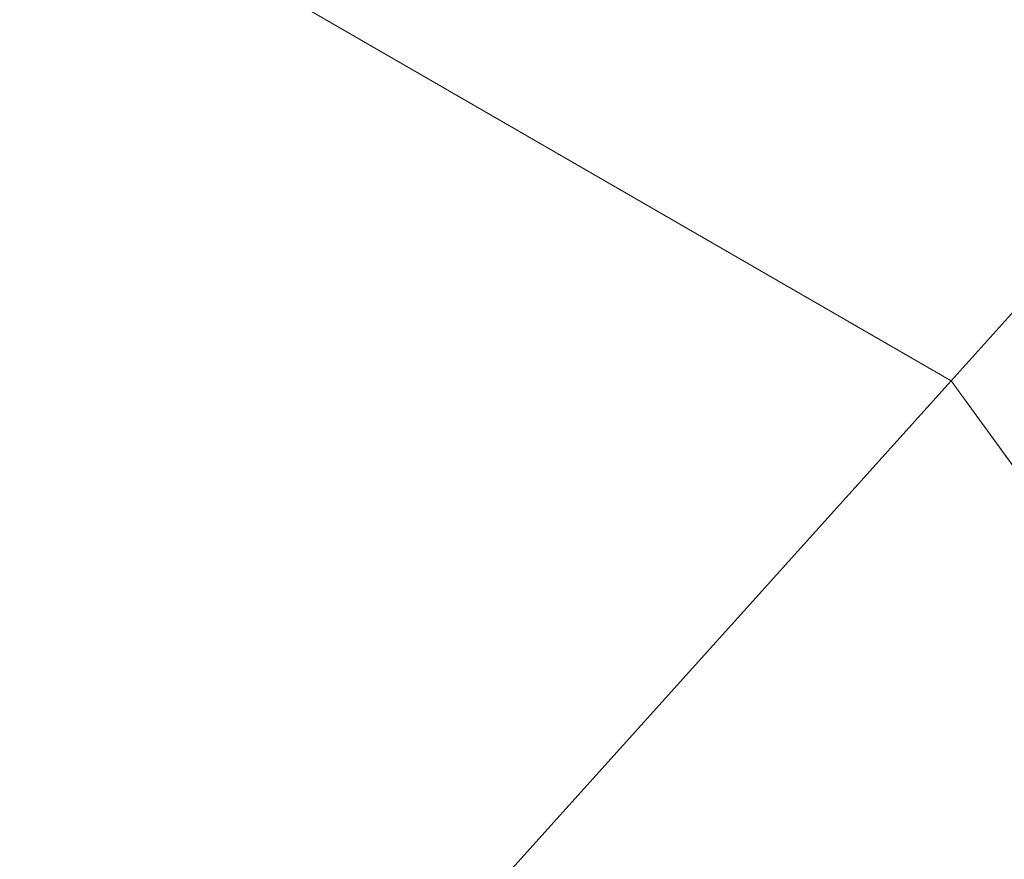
# Model space of a CAD drawing. Header units: millimetres. Extents: x -25.5 to 58.1, y -24 to 24.
# Tile 176 of 256: x -14.6686 to -14.599, y -14.5196 to -14.4603. Entities that reach past the tile are written whole.
import ezdxf

# ---------------------------------------------------------------- set-up
doc = ezdxf.new("R2010")
doc.units = ezdxf.units.MM
doc.layers.add('1', color=7, linetype='CONTINUOUS', true_color=0xffffff)

msp = doc.modelspace()

# ---------------------------------------------------------------- linework, layer by layer
at = {"layer": '1', "color": 252, "linetype": 'Continuous', "lineweight": 13, "extrusion": (0, 0, -1)}
msp.add_circle((0.308248, 0.561905, 2.905769), 15.0625, dxfattribs=at)
at = {"layer": '1', "color": 3, "linetype": 'Continuous', "lineweight": 13}
msp.add_3dface([(-13.609459, -10.187375, 37.999999), (-18.722229, -13.457128, 37.999999), (-16.730608, -14.470968, 37.999999), (-16.154427, -14.138309, 37.999999)], dxfattribs=at)
at = {"layer": '1', "color": 30, "linetype": 'Continuous', "lineweight": 13}
msp.add_3dface([(-14.461178, -10.506662, 66.150002), (-8.9375, -15.480204, 66.150002), (-9.05, -15.67506, 66.150002), (-14.643207, -10.638913, 66.150002)], dxfattribs=at)
at = {"layer": '1', "color": 11, "linetype": 'Continuous', "lineweight": 13}
for points in [[(-13.652608, -13.430566, 34.499999), (-14.732949, -12.80683, 34.499999), (-15.171753, -14.157331, 34.499999), (-14.602774, -14.485831, 34.499999)], [(-12.919364, -14.439791, 34.499999), (-13.652608, -13.430566, 34.499999), (-14.602774, -14.485831, 34.499999), (-14.216598, -15.017356, 34.499999)], [(-15.258278, -14.423626, 34.015026), (-14.79013, -14.693912, 34.015026), (-14.602774, -14.485831, 34.499999), (-15.171753, -14.157331, 34.499999)], [(-14.79013, -14.693912, 34.015026), (-14.472391, -15.131243, 34.015026), (-14.216598, -15.017356, 34.499999), (-14.602774, -14.485831, 34.499999)]]:
    msp.add_3dface(points, dxfattribs=at)

doc.saveas('drawing.dxf')
